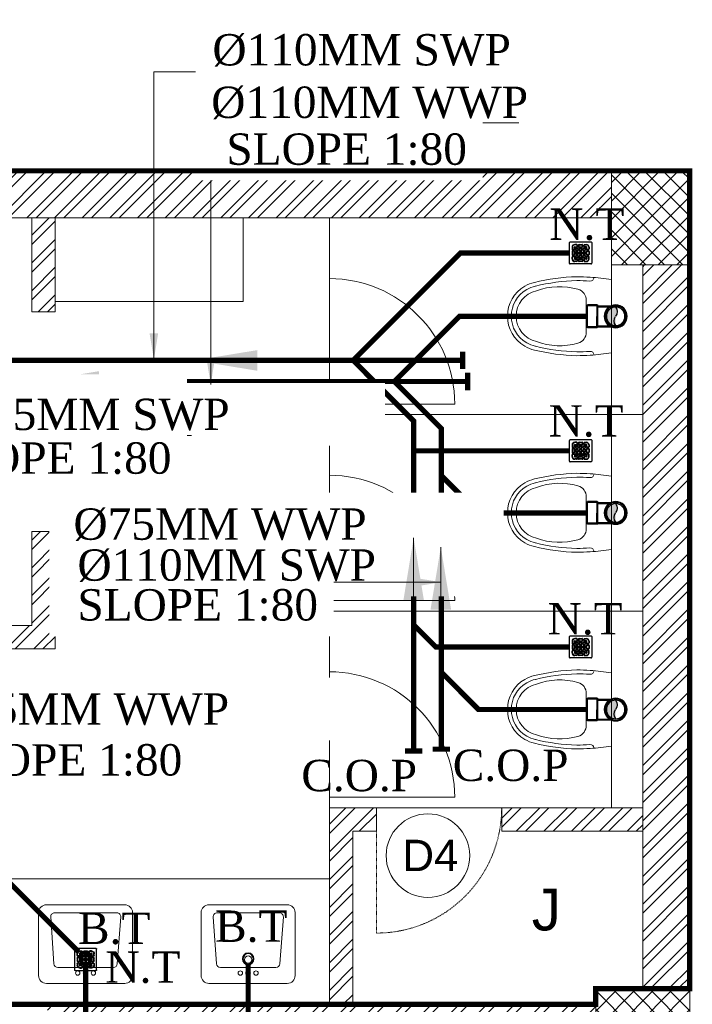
# Model space of a CAD drawing. Header units: inches. Extents: x 105152 to 158499, y 12149 to 30915.
# Tile 65 of 256: x 124397 to 124525, y 21443 to 21632. Entities that reach past the tile are written whole.
import ezdxf

# ---------------------------------------------------------------- set-up
doc = ezdxf.new("R2010")
doc.units = ezdxf.units.IN
doc.header["$MEASUREMENT"] = 0
doc.linetypes.add('HIDDEN', pattern=[0.375, 0.25, -0.125])
for name, color, linetype, lineweight in [('AR - PLAN', 251, 'Continuous', 5), ('DRAINAGE ', 7, 'Continuous', 9), ('FLOOR RAISE', 4, 'Continuous', 5), ('PD_BRICK WALL_115', 134, 'Continuous', 30), ('PD_COLUMN', 2, 'Continuous', 60), ('PD_DOOR', 42, 'Continuous', 25), ('PD_FIXTURE', 21, 'Continuous', 25), ('PD_HATCH', 45, 'Continuous', 9), ('PP- 50DIA Soil Waste Sewer pipe', 54, 'Continuous', 25), ('PP- 75DIA Soil Waste Sewer pipe', 90, 'Continuous', 9), ('PP-Soil Pipe', 1, 'Continuous', 25), ('PP-SWP', 1, 'Continuous', 25), ('PP-TEXT', 7, 'Continuous', 40), ('PP-WWP', 3, 'Continuous', 25)]:
    doc.layers.add(name, color=color, linetype=linetype, lineweight=lineweight)
doc.layers.add('PD_025_TEXT', color=61, linetype='Continuous')
doc.styles.add('Arial', font='GOTHIC.TTF')
doc.styles.get("Standard").update_dxf_attribs({"font": 'arial.ttf', "height": 6})
doc.styles.add('style1', font='arial.ttf', dxfattribs={"height": 500})
doc.styles.add('TIMES NEW ROMAN', font='times.ttf')
doc.dimstyles.new('ISO-10', dxfattribs={"dimtxt": 6, "dimasz": 0.5, "dimexe": 1.25, "dimexo": 0.625, "dimtad": 1, "dimtoh": 1, "dimdec": 1, "dimlunit": 4, "dimtxsty": 'Standard', "dimblk": 'ARCHTICK', "dimcen": 2.5, "dimclrt": 3, "dimadec": 0, "dimazin": 0, "dimtfac": 1, "dimtdec": 1, "dimtmove": 1, "dimatfit": 3, "dimfxl": 1, "dimarcsym": 0})
doc.dimstyles.new('PP-DIM', dxfattribs={"dimtxt": 4, "dimasz": 1, "dimexe": 1, "dimexo": 1, "dimgap": 0.09, "dimtad": 0, "dimdec": 0, "dimzin": 0, "dimdsep": 46, "dimlunit": 4, "dimtxsty": 'TIMES NEW ROMAN', "dimblk": 'ARCHTICK', "dimcen": 0.09, "dimdle": 1, "dimclrd": 256, "dimclre": 256, "dimclrt": 256, "dimadec": 0, "dimazin": 0, "dimtfac": 1, "dimtdec": 4, "dimtofl": 0, "dimtmove": 1, "dimatfit": 3, "dimfxl": 1, "dimtolj": 1, "dimtzin": 0, "dimlwd": -1, "dimlwe": -1, "dimarcsym": 0})
pattern_1 = [(45, (26013.4692, 17879.387), (-2.65165043, 2.65165043), []), (45, (26015.237, 17879.387), (-2.65165043, 2.65165043), [])]
pattern_2 = [(45, (144327.2833, 25769.4912), (-1.767766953, 1.767766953), []), (135, (144327.2833, 25769.4912), (-1.767766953, -1.767766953), [])]

# ---------------------------------------------------------------- blocks, each defined once
blk = doc.blocks.new('A$C24556D30')
at = {"color": 251, "lineweight": 5}
for p, q in [((170, 400), (170, 20)), ((300, 210), (300, 292.2)), ((300, 210), (300, 127.8))]:
    blk.add_line(p, q, dxfattribs=at)
for points in [[(279.9, 412.5, 0.02753), (170, 400, 0.02753)], [(569.7, 385.6, 0.054905), (350, 415, 0.054905)], [(564.9, 366.1, 0.054905), (349.5, 395, 0.054905)], [(300, 210), (300, 290, 0.704392)], [(300, 210), (300, 130, -0.704392)], [(564.9, 53.9, -0.054905), (349.5, 25, -0.054905)], [(170, 20, 0.02753), (279.9, 7.5, 0.02753)], [(569.7, 34.4, -0.054905), (350, 5, -0.054905)]]:
    blk.add_lwpolyline(points, format="xyb", dxfattribs=at)
for centre, radius, start, end in [((279.9, 412.5), 20, 184.5905, 273.8823), ((350, -585), 1000, 90, 94.0204), ((350, -585), 980, 90, 94.0204), ((439, 15.2), 348.1, 69.701, 105.9249), ((530, 210), 160, 60, 77.2425), ((530, 210), 180, 60, 77.2425), ((530, 210), 180, 0, 60), ((360, 292.2), 60, 105.9249, 180), ((530, 210), 135, 0, 77.2425), ((530, 210), 160, 0, 60), ((530, 210), 135, 282.7575, 0), ((530, 210), 160, 300, 0), ((530, 210), 180, 300, 0), ((360, 127.8), 60, 180, 254.0751), ((439, 404.8), 348.1, 254.0751, 290.299), ((530, 210), 160, 282.7575, 300), ((530, 210), 180, 282.7575, 300), ((279.9, 7.5), 20, 86.1177, 175.4095), ((350, 1005), 1000, 265.9796, 270), ((350, 1005), 980, 265.9796, 270)]:
    blk.add_arc(centre, radius, start, end, dxfattribs=at)
blk = doc.blocks.new('LV')
at = {"color": 251, "lineweight": 5}
for p, q in [((-304.8, 50.8), (-304.8, 459.3)), ((-254, 510.1), (254, 510.1)), ((-201, 458), (203.1, 458)), ((304.8, 459.3), (304.8, 50.8)), ((-205.3, 127), (-226.3, 430.8)), ((228.4, 430.6), (205.5, 126.8)), ((180.2, 103.5), (-180, 103.5)), ((254, 0), (-254, 0))]:
    blk.add_line(p, q, dxfattribs=at)
for centre, radius in [((0.4, 154.3), 23.6), ((-50.8, 67.2), 14.4), ((0, 67.2), 15.3), ((50.8, 67.2), 14.4)]:
    blk.add_circle(centre, radius, dxfattribs=at)
for centre, radius, start, end in [((-254, 459.3), 50.8, 90, 180), ((-201, 432.6), 25.4, 90, 184.20165), ((203.1, 432.6), 25.4, 355.41795, 90), ((254, 459.3), 50.8, 0, 90), ((-180, 128.9), 25.4, 184.20165, 270), ((180.2, 128.9), 25.4, 270, 355.41795), ((-254, 50.8), 50.8, 180, 270), ((254, 50.8), 50.8, 270, 0)]:
    blk.add_arc(centre, radius, start, end, dxfattribs=at)
blk = doc.blocks.new('D4')
at = {"layer": 'PD_DOOR', "lineweight": 5}
blk.add_circle((0, 0), 8, dxfattribs=at)
at = {"layer": 'PD_DOOR', "insert": (-4.87, 3.03), "char_height": 6, "width": 47.1418, "attachment_point": 1}
blk.add_mtext('D4', dxfattribs=at)
blk = doc.blocks.new('FIRST FLOOR PLAN 0')
at = {"layer": 'PD_HATCH', "lineweight": 5}
h = blk.add_hatch(dxfattribs=at)
h.set_pattern_fill('ANSI37', color=251, scale=20)
h.set_pattern_definition(pattern_2)
h.paths.add_polyline_path([(0, 0), (-15, 0), (-15, -18), (0, -18)])
h = blk.add_hatch(dxfattribs=at)
h.set_pattern_fill('ANSI32', color=251, scale=10)
h.set_pattern_definition(pattern_1)
h.paths.add_polyline_path([(-525, -9), (-531, -9), (-531, -45), (-525, -45)])
h.paths.add_polyline_path([(-525, -45), (-531, -45), (-531, -81), (-525, -81)])
h.paths.add_polyline_path([(-531, -81), (-531, -117), (-525, -117), (-525, -81)])
h.paths.add_polyline_path([(-525, -117), (-531, -117), (-531, -153), (-525, -153)])
h.paths.add_polyline_path([(-525, -153), (-531, -153), (-531, -189), (-525, -189)])
h.paths.add_polyline_path([(-525, -189), (-531, -189), (-531, -225), (-525, -225)])
h.paths.add_polyline_path([(-246, -9), (-255, -9), (-255, -98.5), (-259.5, -98.5), (-259.5, -103), (-255, -103), (-255, -113), (-246, -113)])
h.paths.add_polyline_path([(-327, -9), (-331.5, -9), (-331.5, -98.5), (-336, -98.5), (-336, -103), (-301.5, -103), (-301.5, -98.5), (-327, -98.5)])
h.paths.add_polyline_path([(-331.5, -27), (-334.5, -27), (-334.5, -31.5), (-331.5, -31.5)], flags=17)
h.paths.add_polyline_path([(-358.5, -27), (-361.5, -27), (-361.5, -18), (-366, -18), (-366, -27), (-376.5, -27), (-376.5, -31.5), (-358.5, -31.5)])
h.paths.add_polyline_path([(-412.5, -9), (-417, -9), (-417, -25), (-417, -31.5), (-412.5, -31.5), (-412.5, -27)])
h.paths.add_polyline_path([(-121.5, -9), (-126, -9), (-126, -27), (-121.5, -27)])
h = blk.add_hatch(dxfattribs=at)
h.set_pattern_fill('ANSI32', color=251, scale=10)
h.set_pattern_definition(pattern_1)
h.paths.add_polyline_path([(-193.5, -135.5), (-198, -135.5), (-198, -159.5), (-193.5, -159.5)])
h.paths.add_polyline_path([(-60, -121.87), (-69, -121.87), (-69, -159.5), (-64.5, -159.5), (-64.5, -126.37), (-60, -126.37)])
h.paths.add_polyline_path([(-9, -121.87), (-36, -121.87), (-36, -126.37), (-9, -126.37)])
h.paths.add_polyline_path([(-121.5, -69), (-126, -69), (-126, -87), (-246, -87), (-246, -91.5), (-121.5, -91.5)])
h = blk.add_hatch(dxfattribs=at)
h.set_pattern_fill('ANSI37', color=251, scale=20)
h.set_pattern_definition(pattern_2)
h.paths.add_polyline_path([(0, -171.5), (0, -156.5), (-18, -156.5), (-18, -171.5)])
at = {"layer": 'PD_BRICK WALL_115', "color": 251, "lineweight": 5}
for p, q in [((0, 0), (-782.25, 0)), ((-15, -9), (-181.51, -9)), ((-126, -9), (-126, -27)), ((-121.5, -9), (-121.5, -27)), ((-15, -18), (-15, -121.87)), ((-126, -27), (-121.5, -27)), ((-126, -87), (-126, -69)), ((-126, -69), (-121.5, -69)), ((-121.5, -91.5), (-121.5, -69)), ((-246, -87), (-126, -87)), ((-246, -91.5), (-121.5, -91.5)), ((-69, -159.5), (-69, -121.87)), ((-69, -121.87), (-60, -121.87)), ((-60, -126.37), (-60, -121.87)), ((-36, -121.87), (-9, -121.87)), ((-36, -126.37), (-36, -121.87)), ((-64.5, -159.5), (-64.5, -126.37)), ((-64.5, -126.37), (-60, -126.37)), ((-36, -126.37), (-9, -126.37))]:
    blk.add_line(p, q, dxfattribs=at)
for points in [[(-9, -156.5), (-9, -18)], [(0, -156.5), (0, -156.5), (0, -18)]]:
    blk.add_lwpolyline(points, dxfattribs=at)
at = {"layer": 'PD_COLUMN', "color": 251, "lineweight": 5}
for points in [[(0, -18), (-15, -18), (-15, 0), (0, 0)], [(0, -171.5), (0, -156.5), (-18, -156.5), (-18, -171.5)]]:
    blk.add_lwpolyline(points, close=True, dxfattribs=at)
at = {"layer": 'PD_FIXTURE', "color": 251, "lineweight": 5, "ltscale": 12}
for p, q in [((-69, -9), (-69, -20.62)), ((-69, -44.62), (-69, -20.62)), ((-69, -44.62), (-69, -58.25)), ((-69, -44.62), (-45, -44.62)), ((-69, -46.62), (-9, -46.62)), ((-69, -82.25), (-69, -58.25)), ((-69, -82.25), (-69, -95.87)), ((-69, -82.25), (-45, -82.25)), ((-69, -84.25), (-9, -84.25)), ((-69, -119.87), (-69, -95.87)), ((-69, -119.87), (-69, -121.87)), ((-69, -119.87), (-45, -119.87)), ((-60, -121.87), (-36, -121.87)), ((-69, -135.5), (-193.5, -135.5))]:
    blk.add_line(p, q, dxfattribs=at)
at = {"layer": 'PD_FIXTURE', "color": 251, "linetype": 'HIDDEN', "lineweight": 5, "ltscale": 0.2}
blk.add_line((-60, -121.87), (-60, -145.87), dxfattribs=at)
at = {"layer": 'PD_FIXTURE', "color": 251, "lineweight": 5, "ltscale": 12}
blk.add_lwpolyline([(-121.5, -9), (-85.5, -9), (-85.5, -25), (-121.5, -25)], close=True, dxfattribs=at)
for centre in [(-69, -44.62), (-69, -82.25), (-69, -119.87)]:
    blk.add_arc(centre, 24, 0, 90, dxfattribs=at)
at = {"layer": 'PD_FIXTURE', "color": 251, "linetype": 'HIDDEN', "lineweight": 5, "ltscale": 0.2}
blk.add_arc((-60, -121.87), 24, 270, 0, dxfattribs=at)
at = {"color": 251}
blk.add_blockref('D4', (-50.13, -131.04), dxfattribs=at)
at = {"layer": 'PD_FIXTURE', "color": 251, "ltscale": 12, "xscale": 0.03684210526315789, "yscale": 0.03684210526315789, "zscale": 0.03684210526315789, "rotation": 180}
for p in [(-8.74, -20.08), (-8.74, -57.7), (-8.74, -95.33)]:
    blk.add_blockref('A$C24556D30', p, dxfattribs=at)
at = {"layer": 'PD_FIXTURE', "color": 251, "ltscale": 12, "xscale": 0.0295236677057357, "yscale": 0.0295236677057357, "zscale": 0.0295236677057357}
for p in [(-115.69, -155.5), (-84.56, -155.5)]:
    blk.add_blockref('LV', p, dxfattribs=at)
at = {"layer": 'PD_025_TEXT', "color": 251, "insert": (-91.7, -137.36), "char_height": 8, "width": 128.4952, "attachment_point": 1, "style": 'style1'}
blk.add_mtext('\\pxqc;J', dxfattribs=at)
at = {"layer": 'PD_025_TEXT', "color": 251, "insert": (-227.89, -102.88), "char_height": 3, "width": 128.4952, "attachment_point": 1, "style": 'style1', "bg_fill": 2}
blk.add_mtext('\\pxqc;GENTS TOILET\\P19\'9" X 12\'6"', dxfattribs=at)
at = {"layer": 'PD_HATCH', "lineweight": 5}
h = blk.add_hatch(dxfattribs=at)
h.set_pattern_fill('ANSI32', color=251, scale=10)
h.set_pattern_definition([(45, (-1110.15, -834.2493), (-2.65165, 2.65165), []), (45, (-1108.3824, -834.2493), (-2.65165, 2.65165), [])])
h.paths.add_polyline_path([(-1107, -791.5), (-1116, -791.5), (-1116, -873), (-1107, -873)])
h.paths.add_polyline_path([(-745.5, -939), (-915, -939), (-915, -948), (-745.5, -948)])
h.paths.add_polyline_path([(-561, -939), (-730.5, -939), (-730.5, -948), (-561, -948)])
h.paths.add_polyline_path([(-1107, -75), (-1116, -75), (-1116, -156.5), (-1107, -156.5)])
h.paths.add_polyline_path([(-1107, -171.5), (-1116, -171.5), (-1116, -311.5), (-1107, -311.5)])
h.paths.add_polyline_path([(-1107, -326.5), (-1116, -326.5), (-1116, -466.5), (-1107, -466.5)])
h.paths.add_polyline_path([(-1107, -481.5), (-1116, -481.5), (-1116, -621.5), (-1107, -621.5)])
h.paths.add_polyline_path([(-1107, -636.5), (-1116, -636.5), (-1116, -776.5), (-1107, -776.5)])
h.paths.add_polyline_path([(-15, 0), (-181.5, 0), (-181.5, -9), (-15, -9)])
h.paths.add_polyline_path([(-196.5, 0), (-361.5, 0), (-361.5, -9), (-196.5, -9)])
h.paths.add_polyline_path([(-376.5, 0), (-546, 0), (-546, -9), (-376.5, -9)])
h.paths.add_polyline_path([(-561, 0), (-730.5, 0), (-730.5, -9), (-561, -9)])
h.paths.add_polyline_path([(-930, 0), (-1041, 0), (-1041, -9), (-930, -9)])
h.paths.add_polyline_path([(-1056, 0), (-1116, 0), (-1116, -60), (-1107, -60), (-1107, -9), (-1056, -9)])
h.paths.add_polyline_path([(-1107, -888), (-1116, -888), (-1116, -948), (-1056, -948), (-1056, -939), (-1107, -939)])
h.paths.add_polyline_path([(-930, -939), (-1041, -939), (-1041, -948), (-930, -948)])
h.paths.add_polyline_path([(-521.25, -939), (-546, -939), (-546, -948), (-521.25, -948)])
h.paths.add_polyline_path([(-376.5, -939), (-401.25, -939), (-401.25, -948), (-376.5, -948)])
h.paths.add_polyline_path([(-339, -939), (-361.5, -939), (-361.5, -948), (-339, -948)])
h.paths.add_polyline_path([(-196.5, -939), (-219, -939), (-219, -948), (-196.5, -948)])
h.paths.add_polyline_path([(-159, -939), (-181.5, -939), (-181.5, -948), (-159, -948)])
h.paths.add_polyline_path([(-15, -939), (-39, -939), (-39, -948), (-15, -948)])
h.paths.add_polyline_path([(0, -930), (-9, -930)])
h.paths.add_polyline_path([(0, -791.5), (-9, -791.5), (-9, -930), (0, -930)])
h.paths.add_polyline_path([(0, -636.5), (-9, -636.5), (-9, -776.5), (0, -776.5)])
h.paths.add_polyline_path([(0, -326.5), (-9, -326.5), (-9, -621.5), (0, -621.5)])
h.paths.add_polyline_path([(0, -18), (-9, -18), (-9, -156.5), (0, -156.5)])
h.paths.add_polyline_path([(-18, -159.5), (-123, -159.5), (-123, -168.5), (-18, -168.5)])
h.paths.add_polyline_path([(-123, -171.5), (-132, -171.5), (-132, -249.5), (-123, -249.5)])
h.paths.add_polyline_path([(-132, -159.5), (-204, -159.5), (-204, -168.5), (-132, -168.5)])
h.paths.add_polyline_path([(-204, -171.5), (-213, -171.5), (-213, -249.5), (-204, -249.5)])
h.paths.add_polyline_path([(-213, -159.5), (-294, -159.5), (-294, -261.5), (-267, -261.5), (-267, -252.5), (-285, -252.5), (-285, -168.5), (-213, -168.5)])
h.paths.add_polyline_path([(-213, -252.5), (-231, -252.5), (-231, -261.5), (-213, -261.5)], flags=17)
h.paths.add_polyline_path([(-186, -252.5), (-204, -252.5), (-204, -261.5), (-186, -261.5)])
h.paths.add_polyline_path([(-132, -252.5), (-150, -252.5), (-150, -261.5), (-132, -261.5)])
h.paths.add_polyline_path([(-123, -261.5), (-132, -261.5), (-132, -324.5), (-123, -324.5)])
h.paths.add_polyline_path([(0, -310.5), (-9, -310.5), (-9, -311.5), (0, -311.5)])
h.paths.add_polyline_path([(0, -171.5), (-9, -171.5), (-9, -190.5), (0, -190.5)])
h.paths.add_polyline_path([(-878.25, -9), (-878.25, 0), (-915, 0), (-915, -9)])
h.paths.add_polyline_path([(-782.25, 0), (-782.25, -9), (-745.5, -9), (-745.5, 0)])
blk = doc.blocks.new('PP-GRATING')
at = {"linetype": 'Continuous'}
for p, q in [((-53.1, -49.4), (-53.1, 49.4)), ((-49.7, 52.9), (49.7, 52.9)), ((52.6, 50), (52.6, -48.9)), ((-38.9, 27.3), (-41, 27.3)), ((-41, 27.3), (-41, 19.3)), ((-38.9, 19.3), (-41, 19.3)), ((-41, 6.8), (-41, -6.8)), ((-38.9, 6.8), (-41, 6.8)), ((-38.9, 27.3), (-38.9, 19.3)), ((-38.9, 6.8), (-38.9, -6.8)), ((-36.7, 17), (-32.1, 17)), ((-36.7, 17), (-36.7, 15)), ((-36.7, 15), (-32.1, 15)), ((-32.1, 11.1), (-36.7, 11.1)), ((-36.7, 11.1), (-36.7, 9.1)), ((-32.1, 9.1), (-36.7, 9.1)), ((-32.1, 9.1), (-32.1, 11.1)), ((-29.8, 19.3), (-29.8, 27.3)), ((-27.8, 27.3), (-29.8, 27.3)), ((-29.8, 19.3), (-27.8, 19.3)), ((-29.8, -6.8), (-29.8, 6.8)), ((-29.8, 6.8), (-27.8, 6.8)), ((-27.8, 19.3), (-27.8, 27.3)), ((-27.8, -6.8), (-27.8, 6.8)), ((-27.6, 40.7), (-27.6, 38.6)), ((-19.6, 40.7), (-27.6, 40.7)), ((-19.6, 38.6), (-27.6, 38.6)), ((-27.6, 29.6), (-27.6, 27.5)), ((-27.6, 29.6), (-19.6, 29.6)), ((-27.6, 27.5), (-19.6, 27.5)), ((-23.9, 14.8), (-23.9, 19.3)), ((-21.9, 19.3), (-23.9, 19.3)), ((-21.9, 14.8), (-23.9, 14.8)), ((-23.9, -2.3), (-23.9, 2.3)), ((-21.9, 2.3), (-23.9, 2.3)), ((-21.9, 14.8), (-21.9, 19.3)), ((-21.9, -2.3), (-21.9, 2.3)), ((-19.6, 38.6), (-19.6, 40.7)), ((-19.6, 27.5), (-19.6, 29.6)), ((-19.6, 23.6), (-15.1, 23.6)), ((-19.6, 21.6), (-19.6, 23.6)), ((-19.6, 21.6), (-15.1, 21.6)), ((-15.1, 12.5), (-19.6, 12.5)), ((-19.6, 12.5), (-19.6, 10.5)), ((-15.1, 10.5), (-19.6, 10.5)), ((-19.6, 6.6), (-15.1, 6.6)), ((-19.6, 4.5), (-19.6, 6.6)), ((-19.6, 4.5), (-15.1, 4.5)), ((-17.3, 31.8), (-17.3, 36.4)), ((-15.3, 36.4), (-17.3, 36.4)), ((-17.3, 31.8), (-15.3, 31.8)), ((-15.3, 31.8), (-15.3, 36.4)), ((-15.1, 23.6), (-15.1, 21.6)), ((-15.1, 12.5), (-15.1, 10.5)), ((-15.1, 6.6), (-15.1, 4.5)), ((-12.8, 19.3), (-12.8, 14.8)), ((-10.7, 19.3), (-12.8, 19.3)), ((-12.8, 14.8), (-10.7, 14.8)), ((-12.8, 2.3), (-12.8, -2.3)), ((-10.7, 2.3), (-12.8, 2.3)), ((-11.4, 36.4), (-11.4, 31.8)), ((-9.4, 36.4), (-11.4, 36.4)), ((-11.4, 31.8), (-9.4, 31.8)), ((-10.7, 19.3), (-10.7, 14.8)), ((-10.7, 2.3), (-10.7, -2.3)), ((-9.4, 36.4), (-9.4, 31.8)), ((-7.1, 38.6), (-7.1, 40.7)), ((-7.1, 40.7), (6.5, 40.7)), ((-7.1, 38.6), (6.5, 38.6)), ((-7.1, 29.6), (6.5, 29.6)), ((-7.1, 29.6), (-7.1, 27.5)), ((-7.1, 27.5), (6.5, 27.5)), ((-6.9, 14.8), (-6.9, 19.3)), ((-4.8, 19.3), (-6.9, 19.3)), ((-4.8, 14.8), (-6.9, 14.8)), ((-6.9, -2.3), (-6.9, 2.3)), ((-4.8, 2.3), (-6.9, 2.3)), ((-4.8, 14.8), (-4.8, 19.3)), ((-4.8, -2.3), (-4.8, 2.3)), ((-2.6, 23.6), (2, 23.6)), ((-2.6, 21.6), (-2.6, 23.6)), ((-2.6, 21.6), (2, 21.6)), ((2, 12.5), (-2.6, 12.5)), ((-2.6, 12.5), (-2.6, 10.5)), ((2, 10.5), (-2.6, 10.5)), ((-2.6, 6.6), (2, 6.6)), ((-2.6, 4.5), (-2.6, 6.6)), ((-2.6, 4.5), (2, 4.5)), ((2, 23.6), (2, 21.6)), ((2, 12.5), (2, 10.5)), ((2, 6.6), (2, 4.5)), ((4.3, 19.3), (4.3, 14.8)), ((6.3, 19.3), (4.3, 19.3)), ((4.3, 14.8), (6.3, 14.8)), ((4.3, 2.3), (4.3, -2.3)), ((6.3, 2.3), (4.3, 2.3)), ((6.3, 19.3), (6.3, 14.8)), ((6.3, 2.3), (6.3, -2.3)), ((6.5, 40.7), (6.5, 38.6)), ((6.5, 29.6), (6.5, 27.5)), ((8.8, 31.8), (8.8, 36.4)), ((10.9, 36.4), (8.8, 36.4)), ((8.8, 31.8), (10.9, 31.8)), ((10.2, 14.8), (10.2, 19.3)), ((12.2, 19.3), (10.2, 19.3)), ((12.2, 14.8), (10.2, 14.8)), ((10.2, -2.3), (10.2, 2.3)), ((12.2, 2.3), (10.2, 2.3)), ((10.9, 31.8), (10.9, 36.4)), ((12.2, 14.8), (12.2, 19.3)), ((12.2, -2.3), (12.2, 2.3)), ((14.5, 23.6), (19, 23.6)), ((14.5, 21.6), (14.5, 23.6)), ((14.5, 21.6), (19, 21.6)), ((19, 12.5), (14.5, 12.5)), ((14.5, 12.5), (14.5, 10.5)), ((19, 10.5), (14.5, 10.5)), ((14.5, 6.6), (19, 6.6)), ((14.5, 4.5), (14.5, 6.6)), ((14.5, 4.5), (19, 4.5)), ((14.7, 31.8), (14.7, 36.4)), ((14.7, 36.4), (16.8, 36.4)), ((16.8, 31.8), (14.7, 31.8)), ((16.8, 31.8), (16.8, 36.4)), ((19, 40.7), (27, 40.7)), ((19, 38.6), (19, 40.7)), ((19, 38.6), (27, 38.6)), ((27, 29.6), (19, 29.6)), ((19, 27.5), (19, 29.6)), ((27, 27.5), (19, 27.5)), ((19, 23.6), (19, 21.6)), ((19, 12.5), (19, 10.5)), ((19, 6.6), (19, 4.5)), ((21.3, 19.3), (21.3, 14.8)), ((23.4, 19.3), (21.3, 19.3)), ((21.3, 14.8), (23.4, 14.8)), ((21.3, 2.3), (21.3, -2.3)), ((23.4, 2.3), (21.3, 2.3)), ((23.4, 19.3), (23.4, 14.8)), ((23.4, 2.3), (23.4, -2.3)), ((27, 40.7), (27, 38.6)), ((27, 29.6), (27, 27.5)), ((27.2, 19.3), (27.2, 27.3)), ((27.2, 27.3), (29.3, 27.3)), ((29.3, 19.3), (27.2, 19.3)), ((27.2, -6.8), (27.2, 6.8)), ((29.3, 6.8), (27.2, 6.8)), ((29.3, 19.3), (29.3, 27.3)), ((29.3, -6.8), (29.3, 6.8)), ((36.1, 17), (31.5, 17)), ((36.1, 15), (31.5, 15)), ((31.5, 11.1), (36.1, 11.1)), ((31.5, 9.1), (31.5, 11.1)), ((31.5, 9.1), (36.1, 9.1)), ((36.1, 17), (36.1, 15)), ((36.1, 11.1), (36.1, 9.1)), ((38.4, 27.3), (38.4, 19.3)), ((38.4, 27.3), (40.4, 27.3)), ((38.4, 19.3), (40.4, 19.3)), ((38.4, 6.8), (38.4, -6.8)), ((38.4, 6.8), (40.4, 6.8)), ((40.4, 27.3), (40.4, 19.3)), ((40.4, 6.8), (40.4, -6.8)), ((-41, -6.8), (-38.9, -6.8)), ((-41, -27.3), (-41, -19.3)), ((-38.9, -19.3), (-41, -19.3)), ((-38.9, -27.3), (-41, -27.3)), ((-38.9, -27.3), (-38.9, -19.3)), ((-36.7, -9.1), (-32.1, -9.1)), ((-36.7, -9.1), (-36.7, -11.1)), ((-36.7, -11.1), (-32.1, -11.1)), ((-36.7, -17), (-36.7, -15)), ((-36.7, -15), (-32.1, -15)), ((-36.7, -17), (-32.1, -17)), ((-32.1, -9.1), (-32.1, -11.1)), ((-29.8, -6.8), (-27.8, -6.8)), ((-29.8, -19.3), (-27.8, -19.3)), ((-29.8, -19.3), (-29.8, -27.3)), ((-27.8, -27.3), (-29.8, -27.3)), ((-27.8, -19.3), (-27.8, -27.3)), ((-27.6, -27.5), (-19.6, -27.5)), ((-27.6, -29.6), (-27.6, -27.5)), ((-27.6, -29.6), (-19.6, -29.6)), ((-27.6, -40.7), (-27.6, -38.6)), ((-19.6, -38.6), (-27.6, -38.6)), ((-19.6, -40.7), (-27.6, -40.7)), ((-21.9, -2.3), (-23.9, -2.3)), ((-23.9, -19.3), (-23.9, -14.8)), ((-21.9, -14.8), (-23.9, -14.8)), ((-21.9, -19.3), (-23.9, -19.3)), ((-21.9, -19.3), (-21.9, -14.8)), ((-15.1, -4.5), (-19.6, -4.5)), ((-19.6, -4.5), (-19.6, -6.6)), ((-15.1, -6.6), (-19.6, -6.6)), ((-19.6, -10.5), (-15.1, -10.5)), ((-19.6, -12.5), (-19.6, -10.5)), ((-19.6, -12.5), (-15.1, -12.5)), ((-15.1, -21.6), (-19.6, -21.6)), ((-19.6, -21.6), (-19.6, -23.6)), ((-15.1, -23.6), (-19.6, -23.6)), ((-19.6, -27.5), (-19.6, -29.6)), ((-19.6, -38.6), (-19.6, -40.7)), ((-17.3, -31.8), (-17.3, -36.4)), ((-17.3, -31.8), (-15.3, -31.8)), ((-15.3, -36.4), (-17.3, -36.4)), ((-15.3, -31.8), (-15.3, -36.4)), ((-15.1, -4.5), (-15.1, -6.6)), ((-15.1, -10.5), (-15.1, -12.5)), ((-15.1, -21.6), (-15.1, -23.6)), ((-12.8, -2.3), (-10.7, -2.3)), ((-12.8, -14.8), (-12.8, -19.3)), ((-10.7, -14.8), (-12.8, -14.8)), ((-12.8, -19.3), (-10.7, -19.3)), ((-11.4, -36.4), (-11.4, -31.8)), ((-11.4, -31.8), (-9.4, -31.8)), ((-9.4, -36.4), (-11.4, -36.4)), ((-10.7, -14.8), (-10.7, -19.3)), ((-9.4, -36.4), (-9.4, -31.8)), ((-7.1, -27.5), (6.5, -27.5)), ((-7.1, -29.6), (-7.1, -27.5)), ((-7.1, -29.6), (6.5, -29.6)), ((6.5, -38.6), (-7.1, -38.6)), ((-7.1, -38.6), (-7.1, -40.7)), ((6.5, -40.7), (-7.1, -40.7)), ((-4.8, -2.3), (-6.9, -2.3)), ((-6.9, -19.3), (-6.9, -14.8)), ((-4.8, -14.8), (-6.9, -14.8)), ((-4.8, -19.3), (-6.9, -19.3)), ((-4.8, -19.3), (-4.8, -14.8)), ((2, -4.5), (-2.6, -4.5)), ((-2.6, -4.5), (-2.6, -6.6)), ((2, -6.6), (-2.6, -6.6)), ((-2.6, -10.5), (2, -10.5)), ((-2.6, -12.5), (-2.6, -10.5)), ((-2.6, -12.5), (2, -12.5)), ((2, -21.6), (-2.6, -21.6)), ((-2.6, -21.6), (-2.6, -23.6)), ((2, -23.6), (-2.6, -23.6)), ((2, -4.5), (2, -6.6)), ((2, -10.5), (2, -12.5)), ((2, -21.6), (2, -23.6)), ((4.3, -2.3), (6.3, -2.3)), ((4.3, -14.8), (4.3, -19.3)), ((6.3, -14.8), (4.3, -14.8)), ((4.3, -19.3), (6.3, -19.3)), ((6.3, -14.8), (6.3, -19.3)), ((6.5, -29.6), (6.5, -27.5)), ((6.5, -38.7), (6.5, -40.7)), ((8.8, -31.8), (8.8, -36.4)), ((8.8, -31.8), (10.9, -31.8)), ((8.8, -36.4), (10.9, -36.4)), ((12.2, -2.3), (10.2, -2.3)), ((10.2, -19.3), (10.2, -14.8)), ((12.2, -14.8), (10.2, -14.8)), ((12.2, -19.3), (10.2, -19.3)), ((10.9, -31.8), (10.9, -36.4)), ((12.2, -19.3), (12.2, -14.8)), ((19, -4.5), (14.5, -4.5)), ((14.5, -4.5), (14.5, -6.6)), ((19, -6.6), (14.5, -6.6)), ((14.5, -10.5), (19, -10.5)), ((14.5, -12.5), (14.5, -10.5)), ((14.5, -12.5), (19, -12.5)), ((19, -21.6), (14.5, -21.6)), ((14.5, -21.6), (14.5, -23.6)), ((19, -23.6), (14.5, -23.6)), ((14.7, -31.8), (14.7, -36.4)), ((16.8, -31.8), (14.7, -31.8)), ((14.7, -36.4), (16.8, -36.4)), ((16.8, -31.8), (16.8, -36.4)), ((19, -4.5), (19, -6.6)), ((19, -10.5), (19, -12.5)), ((19, -21.6), (19, -23.6)), ((27, -27.5), (19, -27.5)), ((19, -27.5), (19, -29.6)), ((27, -29.6), (19, -29.6)), ((19, -38.6), (19, -40.7)), ((19, -38.6), (27, -38.6)), ((19, -40.7), (27, -40.7)), ((21.3, -2.3), (23.4, -2.3)), ((21.3, -14.8), (21.3, -19.3)), ((23.4, -14.8), (21.3, -14.8)), ((21.3, -19.3), (23.4, -19.3)), ((23.4, -14.8), (23.4, -19.3)), ((27, -29.6), (27, -27.5)), ((27, -40.7), (27, -38.6)), ((29.3, -6.8), (27.2, -6.8)), ((27.2, -19.3), (27.2, -27.3)), ((29.3, -19.3), (27.2, -19.3)), ((27.2, -27.3), (29.3, -27.3)), ((29.3, -19.3), (29.3, -27.3)), ((36.1, -9.1), (31.5, -9.1)), ((31.5, -9.1), (31.5, -11.1)), ((36.1, -11.1), (31.5, -11.1)), ((36.1, -15), (31.5, -15)), ((36.1, -17), (31.5, -17)), ((36.1, -9.1), (36.1, -11.1)), ((36.1, -17), (36.1, -15)), ((40.4, -6.8), (38.4, -6.8)), ((38.4, -19.3), (40.4, -19.3)), ((38.4, -27.3), (38.4, -19.3)), ((38.4, -27.3), (40.4, -27.3)), ((40.4, -27.3), (40.4, -19.3)), ((49.2, -52.3), (-50.3, -52.3))]:
    blk.add_line(p, q, dxfattribs=at)
for centre, radius, start, end in [((-49.7, 49.4), 3.41, 90, 180), ((49.7, 50), 2.84, 360, 90), ((-27.6, 27.3), 13.4, 90, 180), ((-36.7, 19.3), 4.32, 180, 270), ((-36.7, 6.8), 4.32, 90, 180), ((-27.6, 27.3), 11.4, 90, 180), ((-36.7, 19.3), 2.27, 180, 270), ((-36.7, 6.8), 2.27, 90, 180), ((-32.1, 19.3), 4.32, 270, 360), ((-32.1, 19.3), 2.27, 270, 360), ((-32.1, 6.8), 4.32, 360, 90), ((-32.1, 6.8), 2.27, 360, 90), ((-27.6, 27.3), 2.27, 90, 180), ((-27.6, 27.3), 0.227, 90, 180), ((-19.6, 19.3), 4.32, 90, 180), ((-19.6, 14.8), 4.32, 180, 270), ((-19.6, 2.3), 4.32, 90, 180), ((-19.6, 19.3), 2.27, 90, 180), ((-19.6, 19.3), 2.27, 90, 180), ((-19.6, 14.8), 2.27, 180, 270), ((-19.6, 2.3), 2.27, 90, 180), ((-19.6, 2.3), 2.27, 90, 180), ((-19.6, 36.4), 4.32, 360, 90), ((-19.6, 36.4), 2.27, 360, 90), ((-19.6, 31.8), 4.32, 270, 360), ((-19.6, 31.8), 2.27, 270, 360), ((-15.1, 19.3), 4.32, 360, 90), ((-15.1, 19.3), 2.27, 360, 90), ((-15.1, 14.8), 2.27, 270, 360), ((-15.1, 14.8), 4.32, 270, 0), ((-15.1, 2.3), 4.32, 360, 90), ((-15.1, 2.3), 2.27, 360, 90), ((-7.1, 36.4), 4.32, 90, 180), ((-7.1, 31.8), 4.32, 180, 270), ((-7.1, 36.4), 2.27, 90, 180), ((-7.1, 31.8), 2.27, 180, 270), ((-2.6, 19.3), 4.32, 90, 180), ((-2.6, 14.8), 4.32, 180, 270), ((-2.6, 2.3), 4.32, 90, 180), ((-2.6, 19.3), 2.27, 90, 180), ((-2.6, 19.3), 2.27, 90, 180), ((-2.6, 14.8), 2.27, 180, 270), ((-2.6, 2.3), 2.27, 90, 180), ((-2.6, 2.3), 2.27, 90, 180), ((2, 19.3), 4.32, 360, 90), ((2, 19.3), 2.27, 360, 90), ((2, 14.8), 2.27, 270, 0), ((2, 14.8), 4.32, 270, 0), ((2, 2.3), 4.32, 360, 90), ((2, 2.3), 2.27, 360, 90), ((6.5, 36.4), 4.32, 360, 90), ((6.5, 36.4), 2.27, 360, 90), ((6.5, 31.8), 4.32, 270, 360), ((6.5, 31.8), 2.27, 270, 360), ((14.5, 19.3), 4.32, 90, 180), ((14.5, 14.8), 4.32, 180, 270), ((14.5, 2.3), 4.32, 90, 180), ((14.5, 19.3), 2.27, 90, 180), ((14.5, 14.8), 2.27, 180, 270), ((14.5, 2.3), 2.27, 90, 180), ((14.5, 2.3), 2.27, 90, 180), ((19, 36.4), 4.32, 90, 180), ((19, 31.8), 4.32, 180, 270), ((19, 36.4), 2.27, 90, 180), ((19, 31.8), 2.27, 180, 270), ((19, 19.3), 4.32, 360, 90), ((19, 19.3), 2.27, 360, 90), ((19, 14.8), 2.27, 270, 0), ((19, 14.8), 4.32, 270, 0), ((19, 2.3), 4.32, 360, 90), ((19, 2.3), 2.27, 360, 90), ((27, 27.3), 13.4, 0, 90), ((27, 27.3), 11.4, 0, 90), ((27, 27.3), 2.27, 0, 90), ((27, 27.3), 0.227, 0, 90), ((31.5, 19.3), 4.32, 180, 270), ((31.5, 6.8), 4.32, 90, 180), ((31.5, 19.3), 2.27, 180, 270), ((31.5, 6.8), 2.27, 90, 180), ((36.1, 19.3), 2.27, 270, 0), ((36.1, 19.3), 4.32, 270, 0), ((36.1, 6.8), 4.32, 360, 90), ((36.1, 6.8), 2.27, 360, 90), ((-36.7, -6.8), 4.32, 180, 270), ((-36.7, -19.3), 4.32, 90, 180), ((-27.6, -27.3), 13.4, 180, 270), ((-36.7, -6.8), 2.27, 180, 270), ((-36.7, -19.3), 2.27, 90, 180), ((-27.6, -27.3), 11.4, 180, 270), ((-32.1, -6.8), 4.32, 270, 360), ((-32.1, -6.8), 2.27, 270, 360), ((-32.1, -19.3), 4.32, 360, 90), ((-32.1, -19.3), 2.27, 360, 90), ((-27.6, -27.3), 2.27, 180, 270), ((-27.6, -27.3), 0.227, 180, 270), ((-19.6, -2.3), 4.32, 180, 270), ((-19.6, -14.8), 4.32, 90, 180), ((-19.6, -19.3), 4.32, 180, 270), ((-19.6, -2.3), 2.27, 180, 270), ((-19.6, -14.8), 2.27, 90, 180), ((-19.6, -14.8), 2.27, 90, 180), ((-19.6, -19.3), 2.27, 180, 270), ((-19.6, -31.8), 4.32, 360, 90), ((-19.6, -31.8), 2.27, 360, 90), ((-19.6, -36.4), 4.32, 270, 0), ((-19.6, -36.4), 2.27, 270, 0), ((-15.1, -2.3), 2.27, 270, 360), ((-15.1, -2.3), 4.32, 270, 0), ((-15.1, -14.8), 4.32, 360, 90), ((-15.1, -14.8), 2.27, 360, 90), ((-15.1, -19.3), 2.27, 270, 360), ((-15.1, -19.3), 4.32, 270, 0), ((-7.1, -31.8), 4.32, 90, 180), ((-7.1, -36.4), 4.32, 180, 270), ((-7.1, -31.8), 2.27, 90, 180), ((-7.1, -36.4), 2.27, 180, 270), ((-2.6, -2.3), 4.32, 180, 270), ((-2.6, -14.8), 4.32, 90, 180), ((-2.6, -19.3), 4.32, 180, 270), ((-2.6, -2.3), 2.27, 180, 270), ((-2.6, -14.8), 2.27, 90, 180), ((-2.6, -14.8), 2.27, 90, 180), ((-2.6, -19.3), 2.27, 180, 270), ((2, -2.3), 2.27, 270, 0), ((2, -2.3), 4.32, 270, 0), ((2, -14.8), 4.32, 360, 90), ((2, -14.8), 2.27, 360, 90), ((2, -19.3), 2.27, 270, 0), ((2, -19.3), 4.32, 270, 0), ((6.5, -31.8), 4.32, 360, 90), ((6.5, -31.8), 2.27, 360, 90), ((6.6, -36.4), 2.27, 269.679, 359.679), ((6.6, -36.4), 4.32, 269.679, 359.679), ((14.5, -2.3), 4.32, 180, 270), ((14.5, -14.8), 4.32, 90, 180), ((14.5, -19.3), 4.32, 180, 270), ((14.5, -2.3), 2.27, 180, 270), ((14.5, -14.8), 2.27, 90, 180), ((14.5, -14.8), 2.27, 90, 180), ((14.5, -19.3), 2.27, 180, 270), ((19, -31.8), 4.32, 90, 180), ((19, -36.4), 4.32, 180, 270), ((19, -31.8), 2.27, 90, 180), ((19, -36.4), 2.27, 180, 270), ((19, -2.3), 2.27, 270, 0), ((19, -2.3), 4.32, 270, 0), ((19, -14.8), 4.32, 360, 90), ((19, -14.8), 2.27, 360, 90), ((19, -19.3), 2.27, 270, 0), ((19, -19.3), 4.32, 270, 0), ((27, -27.3), 2.27, 270, 360), ((27, -27.3), 0.227, 270, 360), ((27, -27.3), 13.4, 270, 360), ((27, -27.3), 11.4, 270, 360), ((31.5, -6.8), 4.32, 180, 270), ((31.5, -19.3), 4.32, 90, 180), ((31.5, -6.8), 2.27, 180, 270), ((31.5, -19.3), 2.27, 90, 180), ((36.1, -6.8), 2.27, 270, 0), ((36.1, -6.8), 4.32, 270, 0), ((36.1, -19.3), 4.32, 360, 90), ((36.1, -19.3), 2.27, 360, 90), ((-50.7, -49.8), 2.49, 171.2591, 278.7567), ((49.2, -48.9), 3.41, 270, 360)]:
    blk.add_arc(centre, radius, start, end, dxfattribs=at)
blk = doc.blocks.new('PP-WC CONNECTOR BEND')
at = {"lineweight": 30}
h = blk.add_hatch(color=256, dxfattribs=at)
edge = h.paths.add_edge_path()
edge.add_ellipse((-79.8, 16.1), major_axis=(19.4, 18.3), ratio=1, start_angle=96.3386, end_angle=173.6614, ccw=False)
edge.add_ellipse((-101.1, 0), major_axis=(22.9, -24.2), ratio=1, start_angle=-45, end_angle=135, ccw=False)
edge.add_ellipse((-122.4, -16.1), major_axis=(18.3, -19.4), ratio=1, start_angle=6.3386, end_angle=83.6614)
at = {"linetype": 'Continuous'}
for p, q in [((-37.5, 37.5), (-84.9, 37.5)), ((-34.1, 40.9), (-37.5, 37.5)), ((-34.1, 40.9), (0, 40.9)), ((0, -40.9), (0, 40.9)), ((-37.5, -37.5), (-84.9, -37.5)), ((-34.1, -40.9), (-37.5, -37.5)), ((-34.1, -40.9), (0, -40.9))]:
    blk.add_line(p, q, dxfattribs=at)
at = {"linetype": 'Continuous', "ltscale": 0.005}
for p, q in [((-34.1, 37.5), (-37.5, 34.1)), ((-34.1, 37.5), (0, 37.5)), ((-34.1, -37.5), (-34.1, 37.5)), ((-37.5, 34.1), (-78.6, 34.1)), ((-37.5, -34.1), (-37.5, 34.1)), ((-37.5, -34.1), (-78.6, -34.1)), ((-34.1, -37.5), (-37.5, -34.1)), ((-34.1, -37.5), (0, -37.5))]:
    blk.add_line(p, q, dxfattribs=at)
at = {"linetype": 'Continuous'}
blk.add_circle((-101.2, 0), 40.9, dxfattribs=at)
at = {"lineweight": 30}
for radius in [37.5, 33.3]:
    blk.add_circle((-101.1, 0), radius, dxfattribs=at)
for centre, start, end in [((-79.8, 16.1), 139.7119, 217.0347), ((-122.4, -16.1), 319.7119, 37.0347)]:
    blk.add_arc(centre, 26.7, start, end, dxfattribs=at)
blk = doc.blocks.new('BT-PP')
for radius in [37.5, 33.8]:
    blk.add_circle((0, 0), radius)
blk = doc.blocks.new('_ArchTick')
at = {"color": 0, "linetype": 'ByBlock', "const_width": 0.15}
blk.add_lwpolyline([(-0.5, -0.5), (0.5, 0.5)], dxfattribs=at)
blk = doc.blocks.new('DRAINAGE')
at = {"layer": 'PP- 50DIA Soil Waste Sewer pipe', "const_width": 1}
for points in [[(909.58, 493.19), (909.58, 482.63)], [(910.69, 481.63), (940.71, 481.63), (940.71, 493.19)]]:
    blk.add_lwpolyline(points, dxfattribs=at)
at = {"layer": 'PP- 75DIA Soil Waste Sewer pipe', "ltscale": 0.015}
for points in [[(685.01, 631.62, 1, 1, 0), (685.01, 608.81, 1, 1, 0), (981.77, 608.81, 1, 1, 0)], [(1002.24, 629.37, 1, 1, 0), (981.37, 629.37, 1, 1, 0), (960.81, 608.81, 1, 1, 0)], [(960.81, 608.81, 1, 1, 0), (972.4, 597.22, 1, 1, 0), (972.4, 534.07, 1, 1, 0)], [(972.4, 591.52, 1, 1, 0), (1002.24, 591.52, 1, 1, 0)], [(972.4, 558.22, 1, 1, 0), (976.67, 553.96, 1, 1, 0), (1002.24, 553.96, 1, 1, 0)]]:
    blk.add_lwpolyline(points, format="xyseb", dxfattribs=at)
at = {"layer": 'PP- 75DIA Soil Waste Sewer pipe', "ltscale": 0.015, "const_width": 1}
for points in [[(981.77, 610.47), (981.77, 607.15)], [(974.09, 534.07), (970.77, 534.07)], [(878.35, 525.53), (908.19, 495.7)]]:
    blk.add_lwpolyline(points, dxfattribs=at)
at = {"layer": 'PP-Soil Pipe', "color": 1, "ltscale": 0.015}
for points in [[(982.96, 604.78, 1, 1, 0), (690.64, 604.78, 1, 1, 0), (690.64, 631.54, 1, 1, 0)], [(968.71, 604.78, 1, 1, 0), (981.19, 617.26, 1, 1, 0), (1005.69, 617.26, 1, 1, 0)], [(968.71, 604.78, 1, 1, 0), (977.69, 595.8, 1, 1, 0), (977.69, 534.42, 1, 1, 0)], [(977.69, 586.77, 1, 1, 0), (984.83, 579.63, 1, 1, 0), (1005.69, 579.63, 1, 1, 0)], [(977.69, 549.14, 1, 1, 0), (984.83, 542, 1, 1, 0), (1005.69, 542, 1, 1, 0)]]:
    blk.add_lwpolyline(points, format="xyseb", dxfattribs=at)
at = {"layer": 'PP-Soil Pipe', "color": 1, "ltscale": 0.015, "const_width": 1}
for points in [[(982.74, 606.44), (982.74, 603.12)], [(979.38, 534.42), (976.05, 534.42)]]:
    blk.add_lwpolyline(points, dxfattribs=at)
at = {"layer": 'PP- 50DIA Soil Waste Sewer pipe', "xscale": -0.02961412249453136, "yscale": 0.02961412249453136, "zscale": 0.02961412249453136, "rotation": 270}
for p in [(909.58, 494.3), (940.71, 494.3)]:
    blk.add_blockref('BT-PP', p, dxfattribs=at)
at = {"layer": 'PP-SWP', "xscale": -0.05333333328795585, "yscale": 0.05333333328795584, "zscale": 0.05333333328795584, "rotation": 359.8999181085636}
for p in [(1005.69, 617.26), (1005.69, 579.64), (1005.69, 542.01)]:
    blk.add_blockref('PP-WC CONNECTOR BEND', p, dxfattribs=at)
at = {"layer": 'PP-WWP', "yscale": 0.04021621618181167, "zscale": 40.21621618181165}
for p, xscale, rotation in [((1004.38, 629.37), 0.04021621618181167, 359.9999999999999), ((1004.38, 591.53), 0.04021621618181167, 359.9999999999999), ((1004.38, 553.97), 0.04021621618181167, 359.9999999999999), ((909.59, 494.15), -0.04021621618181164, 89.99999999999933)]:
    blk.add_blockref('PP-GRATING', p, dxfattribs=dict(at, xscale=xscale, rotation=rotation))
at = {"layer": 'PP-TEXT', "insert": (933.86, 665.02, 0), "char_height": 6, "width": 79.3915, "attachment_point": 7, "style": 'Arial', "bg_fill": 2}
blk.add_mtext('\\pxql;{\\fTimes New Roman|b0|i0|c0|p34;%%C110MM SWP }', dxfattribs=at)
at = {"layer": 'PP-TEXT', "char_height": 6, "width": 26.6614, "attachment_point": 7, "style": 'Arial'}
for s, insert in [('{\\fTimes New Roman|b0|i0|c0|p0;N.T}', (998.39, 631.76)), ('{\\fTimes New Roman|b0|i0|c0|p0;N.T}', (998.26, 594.12)), ('{\\fTimes New Roman|b0|i0|c0|p0;N.T}', (998.06, 556.24)), ('{\\fTimes New Roman|b0|i0|c0|p0;C.O.P}', (979.89, 528.21)), ('{\\fTimes New Roman|b0|i0|c0|p0;C.O.P}', (950.89, 526.25)), ('{\\fTimes New Roman|b0|i0|c0|p0;B.T}', (934.37, 497.42, 0)), ('{\\fTimes New Roman|b0|i0|c0|p0;B.T}', (908.12, 497.02, 0)), ('{\\fTimes New Roman|b0|i0|c0|p0;N.T}', (913.37, 489.59))]:
    blk.add_mtext(s, dxfattribs=dict(at, insert=insert))
at = {"layer": 'PP- 75DIA Soil Waste Sewer pipe', "ltscale": 0.015}
blk.add_leader([(930.44, 608.81), (963.32, 608.81)], dimstyle='ISO-10', override={"dimasz": 12, "dimgap": 0.625, "dimtad": 0}, dxfattribs=at)
at = {"layer": 'PP-TEXT', "char_height": 6, "width": 79.3915, "style": 'Arial', "bg_fill": 2}
for s, insert, attachment_point in [('\\pxql;{\\fTimes New Roman|b0|i0|c0|p34;%%C75MM SWP }', (963.92, 595.25, 0), 9), ('\\pxql;{\\fTimes New Roman|b0|i0|c0|p34;%%C75MM WWP }', (907.25, 574.25, 0), 7), ('\\pxql;{\\fTimes New Roman|b0|i0|c0|p34;%%C75MM WWP }', (880.92, 538.86, 0), 7)]:
    blk.add_mtext(s, dxfattribs=dict(at, insert=insert, attachment_point=attachment_point))
at = {"layer": 'PP-TEXT', "lineweight": 70, "ltscale": 12}
blk.add_leader([(922.65, 608.99), (922.65, 664.05), (988.28, 664.05)], dimstyle='PP-DIM', override={"dimtxt": 8.5, "dimasz": 5, "dimtad": 0, "dimdec": 1, "dimcen": 0, "dimtfac": 12, "dimtdec": 1, "dimfxl": 7, "dimfxlon": 1, "dimlwd": 18, "dimarcsym": 1}, dxfattribs=at)
at = {"layer": 'PP-TEXT', "insert": (933.64, 654.97, 0), "char_height": 6, "width": 79.3915, "attachment_point": 7, "style": 'Arial', "bg_fill": 2}
blk.add_mtext('\\pxql;{\\fTimes New Roman|b0|i0|c0|p34;%%C110MM WWP }', dxfattribs=at)
at = {"layer": 'PP-Soil Pipe', "color": 1, "lineweight": 5, "ltscale": 0.015}
blk.add_leader([(900.14, 604.78), (933.02, 604.78)], dimstyle='ISO-10', override={"dimasz": 12, "dimgap": 0.625, "dimtad": 0}, dxfattribs=at)
at = {"layer": 'PP-TEXT', "lineweight": 70, "ltscale": 12}
for points in [[(836.27, 594.46), (929.86, 594.46)], [(972.4, 573.23), (910.51, 573.23)], [(878.35, 536.7), (929.86, 536.7)]]:
    blk.add_leader(points, dimstyle='PP-DIM', override={"dimtxt": 8.5, "dimasz": 5, "dimtad": 0, "dimdec": 1, "dimcen": 0, "dimtfac": 12, "dimtdec": 1, "dimfxl": 7, "dimfxlon": 1, "dimlwd": 18, "dimarcsym": 1}, dxfattribs=at)
at = {"layer": 'PP-TEXT', "char_height": 6, "style": 'Arial', "bg_fill": 2}
for s, insert, width, attachment_point in [('\\pxqr;{\\fTimes New Roman|b0|i0|c0|p34; \\PSLOPE 1:80}', (926.02, 587), 48.446, 9), ('\\pxql;{\\fTimes New Roman|b0|i0|c0|p34;%%C110MM SWP }', (908.02, 566.41, 0), 79.3915, 7), ('\\pxqr;{\\fTimes New Roman|b0|i0|c0|p34; \\PSLOPE 1:80}', (928.09, 529.24), 48.446, 9)]:
    blk.add_mtext(s, dxfattribs=dict(at, insert=insert, width=width, attachment_point=attachment_point))
at = {"layer": 'PP-TEXT', "lineweight": 70, "ltscale": 12}
blk.add_leader([(933.54, 604.2), (933.54, 654.27), (992.54, 654.27)], dimstyle='PP-DIM', override={"dimtxt": 8.5, "dimasz": 5, "dimtad": 0, "dimdec": 1, "dimcen": 0, "dimtfac": 12, "dimtdec": 1, "dimfxl": 7, "dimfxlon": 1, "dimlwd": 18, "dimarcsym": 1}, dxfattribs=at)
at = {"layer": 'PP-TEXT', "insert": (982.6, 646.12), "char_height": 6, "width": 48.446, "attachment_point": 9, "style": 'Arial', "bg_fill": 2}
blk.add_mtext('\\pxqr;{\\fTimes New Roman|b0|i0|c0|p34; \\PSLOPE 1:80}', dxfattribs=at)
at = {"layer": 'PP- 75DIA Soil Waste Sewer pipe', "ltscale": 0.015}
blk.add_leader([(972.4, 574.87), (972.4, 542.5)], dimstyle='ISO-10', override={"dimasz": 12, "dimgap": 0.625, "dimtad": 0}, dxfattribs=at)
at = {"layer": 'PP-Soil Pipe', "color": 1, "lineweight": 5, "ltscale": 0.015}
blk.add_leader([(977.6, 573.1), (977.6, 540.73)], dimstyle='ISO-10', override={"dimasz": 12, "dimgap": 0.625, "dimtad": 0}, dxfattribs=at)
at = {"layer": 'PP-TEXT', "lineweight": 70, "ltscale": 12}
blk.add_leader([(977.69, 566.37), (912.31, 566.37)], dimstyle='PP-DIM', override={"dimtxt": 8.5, "dimasz": 5, "dimtad": 0, "dimdec": 1, "dimcen": 0, "dimtfac": 12, "dimtdec": 1, "dimfxl": 7, "dimfxlon": 1, "dimlwd": 18, "dimarcsym": 1}, dxfattribs=at)
at = {"layer": 'PP-TEXT', "insert": (954.08, 558.91), "char_height": 6, "width": 48.446, "attachment_point": 9, "style": 'Arial', "bg_fill": 2}
blk.add_mtext('\\pxqr;{\\fTimes New Roman|b0|i0|c0|p34; \\PSLOPE 1:80}', dxfattribs=at)
at = {"layer": 'FLOOR RAISE', "const_width": 1}
blk.add_lwpolyline([(279.77, 645.09), (1025.27, 645.09), (1025.27, 488.59), (1007.27, 488.59), (1007.27, 485.59), (731.27, 485.59), (731.27, 383.59), (642.77, 383.59), (494.27, 383.59), (494.27, 317.09), (278.27, 317.09), (278.27, 335.09), (279.77, 335.09), (279.77, 645.09)], dxfattribs=at)

msp = doc.modelspace()

# ---------------------------------------------------------------- block references
at = {"layer": 'AR - PLAN', "color": 251}
msp.add_blockref('FIRST FLOOR PLAN 0', (124524.88, 21602.6), dxfattribs=at)

# ---------------------------------------------------------------- next in the draw order: block references
at = {"layer": 'DRAINAGE '}
msp.add_blockref('DRAINAGE', (123499.62, 20957.51), dxfattribs=at)

doc.saveas('drawing.dxf')
